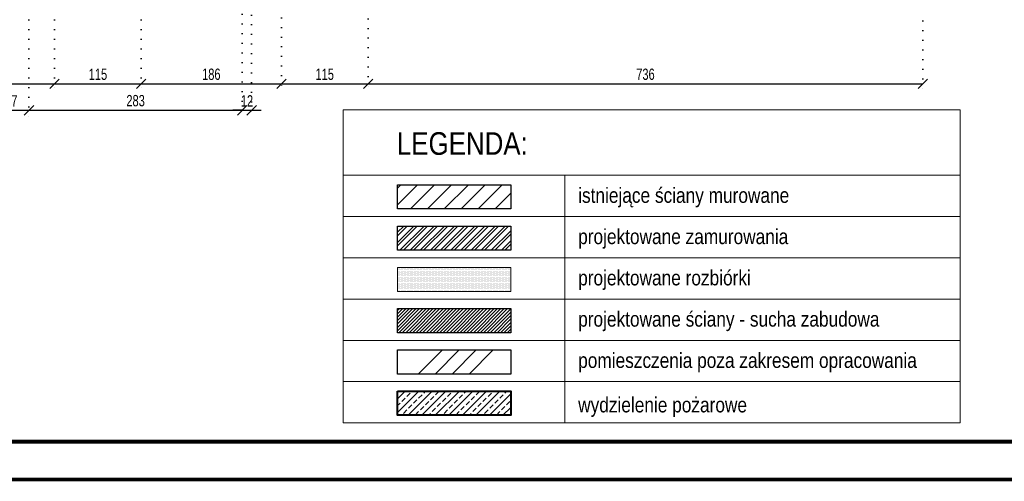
# Model space of a CAD drawing. Header units: millimetres. Extents: x 11149 to 111407, y -107619 to -23630.
# Tile 34 of 245: x 15479 to 16786, y -37105 to -36493. Entities that reach past the tile are written whole.
import ezdxf

# ---------------------------------------------------------------- set-up
doc = ezdxf.new("R2010")
doc.units = ezdxf.units.MM
doc.header["$LTSCALE"] = 2
doc.linetypes.add('DOT', pattern=[6.35, 0, -6.35])
doc.layers.get('0').update_dxf_attribs({"plot": 0})
doc.layers.get('Defpoints').update_dxf_attribs({"color": 1})
for name, color, linetype, lineweight in [('0_OPIS', 7, 'Continuous', 13), ('A_KRESKOWANIE', 9, 'Continuous', 0), ('A_opisy', 111, 'Continuous', 15), ('A_WYBURZENIA', 6, 'Continuous', 0), ('A_ściany mur', 2, 'Continuous', 30), ('e-cad_wymiary', 4, 'Continuous', 9)]:
    doc.layers.add(name, color=color, linetype=linetype, lineweight=lineweight)
doc.layers.add('3DPLAN_A_KRESKOWANIE 1', color=253, linetype='Continuous')
doc.layers.add('3DPLAN_A_OPIS', color=8, linetype='Continuous')
doc.styles.add('e-cad_1', font='arial.ttf', dxfattribs={"width": 0.7})
doc.styles.add('T2_100_cm', font='ARIALN.TTF')
doc.styles.add('T3_100_cm', font='ARIALN.TTF', dxfattribs={"height": 30})
doc.dimstyles.new('e-cad_1_100_[cm]', dxfattribs={"dimscale": 10, "dimtxt": 1.5, "dimasz": 1.25, "dimexe": 1.25, "dimexo": 0.625, "dimgap": 0.5, "dimtad": 1, "dimdec": 0, "dimrnd": 1, "dimzin": 1, "dimtxsty": 'e-cad_1', "dimblk": 'OBLIQUE', "dimcen": 2.5, "dimclrd": 256, "dimclre": 252, "dimclrt": 7, "dimadec": 0, "dimazin": 0, "dimtfac": 1, "dimtix": 1, "dimtmove": 2, "dimatfit": 3, "dimldrblk": 'NONE', "dimfxl": 60, "dimfxlon": 1, "dimarcsym": 0})

# ---------------------------------------------------------------- blocks, each defined once
blk = doc.blocks.new('_OBLIQUE')
at = {"color": 0, "linetype": 'ByBlock', "lineweight": -2}
blk.add_line((-0.5, -0.5), (0.5, 0.5), dxfattribs=at)
blk = doc.blocks.new('*D164')
at = {"layer": 'Defpoints', "color": 0}
for p in [(15344.1, -36407.7), (15525.1, -36422.7), (15525.1, -36577.9)]:
    blk.add_point(p, dxfattribs=at)
at = {"layer": 'e-cad_wymiary', "color": 252, "linetype": 'DOT', "lineweight": -2}
for p, q in [((15344.1, -36414), (15344.1, -36590.4)), ((15525.1, -36429), (15525.1, -36590.4))]:
    blk.add_line(p, q, dxfattribs=at)
at = {"layer": 'e-cad_wymiary', "lineweight": -2}
blk.add_line((15344.1, -36577.9), (15525.1, -36577.9), dxfattribs=at)
at = {"layer": 'e-cad_wymiary', "lineweight": -2, "xscale": 12.5, "yscale": 12.5, "zscale": 12.5, "rotation": 180}
blk.add_blockref('_OBLIQUE', (15344.1, -36577.9), dxfattribs=at)
at = {"layer": 'e-cad_wymiary', "lineweight": -2, "xscale": 12.5, "yscale": 12.5, "zscale": 12.5}
blk.add_blockref('_OBLIQUE', (15525.1, -36577.9), dxfattribs=at)
at = {"layer": 'e-cad_wymiary', "color": 7, "insert": (15434.6, -36565.2), "char_height": 15, "attachment_point": 5, "style": 'e-cad_1'}
blk.add_mtext('181', dxfattribs=at)
blk = doc.blocks.new('_None')
blk = doc.blocks.new('*D165')
at = {"layer": 'Defpoints', "color": 0}
for p in [(15525.1, -36422.7), (15640.1, -36422.7), (15640.1, -36577.9)]:
    blk.add_point(p, dxfattribs=at)
at = {"layer": 'e-cad_wymiary', "color": 252, "linetype": 'DOT', "lineweight": -2}
for p, q in [((15525.1, -36429), (15525.1, -36590.4)), ((15640.1, -36429), (15640.1, -36590.4))]:
    blk.add_line(p, q, dxfattribs=at)
at = {"layer": 'e-cad_wymiary', "lineweight": -2}
blk.add_line((15525.1, -36577.9), (15640.1, -36577.9), dxfattribs=at)
at = {"layer": 'e-cad_wymiary', "lineweight": -2, "xscale": 12.5, "yscale": 12.5, "zscale": 12.5, "rotation": 180}
blk.add_blockref('_OBLIQUE', (15525.1, -36577.9), dxfattribs=at)
at = {"layer": 'e-cad_wymiary', "lineweight": -2, "xscale": 12.5, "yscale": 12.5, "zscale": 12.5}
blk.add_blockref('_OBLIQUE', (15640.1, -36577.9), dxfattribs=at)
at = {"layer": 'e-cad_wymiary', "color": 7, "insert": (15582.6, -36565.2), "char_height": 15, "attachment_point": 5, "style": 'e-cad_1'}
blk.add_mtext('115', dxfattribs=at)
blk = doc.blocks.new('*D166')
at = {"layer": 'Defpoints', "color": 0}
for p in [(15826.1, -36407.1), (15640.1, -36422.7), (15826.1, -36577.9)]:
    blk.add_point(p, dxfattribs=at)
at = {"layer": 'e-cad_wymiary', "color": 252, "linetype": 'DOT', "lineweight": -2}
for p, q in [((15826.1, -36413.3), (15826.1, -36590.4)), ((15640.1, -36429), (15640.1, -36590.4))]:
    blk.add_line(p, q, dxfattribs=at)
at = {"layer": 'e-cad_wymiary', "lineweight": -2}
blk.add_line((15640.1, -36577.9), (15826.1, -36577.9), dxfattribs=at)
at = {"layer": 'e-cad_wymiary', "lineweight": -2, "xscale": 12.5, "yscale": 12.5, "zscale": 12.5, "rotation": 180}
blk.add_blockref('_OBLIQUE', (15640.1, -36577.9), dxfattribs=at)
at = {"layer": 'e-cad_wymiary', "lineweight": -2, "xscale": 12.5, "yscale": 12.5, "zscale": 12.5}
blk.add_blockref('_OBLIQUE', (15826.1, -36577.9), dxfattribs=at)
at = {"layer": 'e-cad_wymiary', "color": 7, "insert": (15733.1, -36565.2), "char_height": 15, "attachment_point": 5, "style": 'e-cad_1'}
blk.add_mtext('186', dxfattribs=at)
blk = doc.blocks.new('*D167')
at = {"layer": 'Defpoints', "color": 0}
for p in [(15826.1, -36407.1), (15941.1, -36408.4), (15941.1, -36577.9)]:
    blk.add_point(p, dxfattribs=at)
at = {"layer": 'e-cad_wymiary', "color": 252, "linetype": 'DOT', "lineweight": -2}
for p, q in [((15826.1, -36413.3), (15826.1, -36590.4)), ((15941.1, -36414.6), (15941.1, -36590.4))]:
    blk.add_line(p, q, dxfattribs=at)
at = {"layer": 'e-cad_wymiary', "lineweight": -2}
blk.add_line((15826.1, -36577.9), (15941.1, -36577.9), dxfattribs=at)
at = {"layer": 'e-cad_wymiary', "lineweight": -2, "xscale": 12.5, "yscale": 12.5, "zscale": 12.5, "rotation": 180}
blk.add_blockref('_OBLIQUE', (15826.1, -36577.9), dxfattribs=at)
at = {"layer": 'e-cad_wymiary', "lineweight": -2, "xscale": 12.5, "yscale": 12.5, "zscale": 12.5}
blk.add_blockref('_OBLIQUE', (15941.1, -36577.9), dxfattribs=at)
at = {"layer": 'e-cad_wymiary', "color": 7, "insert": (15883.6, -36565.2), "char_height": 15, "attachment_point": 5, "style": 'e-cad_1'}
blk.add_mtext('115', dxfattribs=at)
blk = doc.blocks.new('*D168')
at = {"layer": 'Defpoints', "color": 0}
for p in [(15941.1, -36408.4), (16677.5, -36424), (16677.5, -36577.9)]:
    blk.add_point(p, dxfattribs=at)
at = {"layer": 'e-cad_wymiary', "color": 252, "linetype": 'DOT', "lineweight": -2}
for p, q in [((15941.1, -36414.6), (15941.1, -36590.4)), ((16677.5, -36430.3), (16677.5, -36590.4))]:
    blk.add_line(p, q, dxfattribs=at)
at = {"layer": 'e-cad_wymiary', "lineweight": -2}
blk.add_line((15941.1, -36577.9), (16677.5, -36577.9), dxfattribs=at)
at = {"layer": 'e-cad_wymiary', "lineweight": -2, "xscale": 12.5, "yscale": 12.5, "zscale": 12.5, "rotation": 180}
blk.add_blockref('_OBLIQUE', (15941.1, -36577.9), dxfattribs=at)
at = {"layer": 'e-cad_wymiary', "lineweight": -2, "xscale": 12.5, "yscale": 12.5, "zscale": 12.5}
blk.add_blockref('_OBLIQUE', (16677.5, -36577.9), dxfattribs=at)
at = {"layer": 'e-cad_wymiary', "color": 7, "insert": (16309.3, -36565.2), "char_height": 15, "attachment_point": 5, "style": 'e-cad_1'}
blk.add_mtext('736', dxfattribs=at)
blk = doc.blocks.new('*D189')
at = {"layer": 'Defpoints', "color": 0}
for p in [(15444.1, -36218.1), (15491.1, -36218.1), (15491.1, -36612.9)]:
    blk.add_point(p, dxfattribs=at)
at = {"layer": 'e-cad_wymiary', "color": 252, "linetype": 'DOT', "lineweight": -2}
for p, q in [((15444.1, -36224.3), (15444.1, -36625.4)), ((15491.1, -36224.3), (15491.1, -36625.4))]:
    blk.add_line(p, q, dxfattribs=at)
at = {"layer": 'e-cad_wymiary', "lineweight": -2}
blk.add_line((15444.1, -36612.9), (15491.1, -36612.9), dxfattribs=at)
at = {"layer": 'e-cad_wymiary', "lineweight": -2, "xscale": 12.5, "yscale": 12.5, "zscale": 12.5, "rotation": 180}
blk.add_blockref('_OBLIQUE', (15444.1, -36612.9), dxfattribs=at)
at = {"layer": 'e-cad_wymiary', "lineweight": -2, "xscale": 12.5, "yscale": 12.5, "zscale": 12.5}
blk.add_blockref('_OBLIQUE', (15491.1, -36612.9), dxfattribs=at)
at = {"layer": 'e-cad_wymiary', "color": 7, "insert": (15467.6, -36600.4), "char_height": 15, "attachment_point": 5, "style": 'e-cad_1'}
blk.add_mtext('47', dxfattribs=at)
blk = doc.blocks.new('*D190')
at = {"layer": 'Defpoints', "color": 0}
for p in [(15491.1, -36218.1), (15774.1, -36274.6), (15774.1, -36612.9)]:
    blk.add_point(p, dxfattribs=at)
at = {"layer": 'e-cad_wymiary', "color": 252, "linetype": 'DOT', "lineweight": -2}
for p, q in [((15491.1, -36224.3), (15491.1, -36625.4)), ((15774.1, -36280.8), (15774.1, -36625.4))]:
    blk.add_line(p, q, dxfattribs=at)
at = {"layer": 'e-cad_wymiary', "lineweight": -2}
blk.add_line((15491.1, -36612.9), (15774.1, -36612.9), dxfattribs=at)
at = {"layer": 'e-cad_wymiary', "lineweight": -2, "xscale": 12.5, "yscale": 12.5, "zscale": 12.5, "rotation": 180}
blk.add_blockref('_OBLIQUE', (15491.1, -36612.9), dxfattribs=at)
at = {"layer": 'e-cad_wymiary', "lineweight": -2, "xscale": 12.5, "yscale": 12.5, "zscale": 12.5}
blk.add_blockref('_OBLIQUE', (15774.1, -36612.9), dxfattribs=at)
at = {"layer": 'e-cad_wymiary', "color": 7, "insert": (15632.6, -36600.2), "char_height": 15, "attachment_point": 5, "style": 'e-cad_1'}
blk.add_mtext('283', dxfattribs=at)
blk = doc.blocks.new('*D191')
at = {"layer": 'Defpoints', "color": 0}
for p in [(15774.1, -36274.6), (15786.6, -36275.5), (15786.6, -36612.9)]:
    blk.add_point(p, dxfattribs=at)
at = {"layer": 'e-cad_wymiary', "color": 252, "linetype": 'DOT', "lineweight": -2}
for p, q in [((15774.1, -36280.8), (15774.1, -36625.4)), ((15786.6, -36281.7), (15786.6, -36625.4))]:
    blk.add_line(p, q, dxfattribs=at)
at = {"layer": 'e-cad_wymiary', "lineweight": -2}
for p, q in [((15774.1, -36612.9), (15761.6, -36612.9)), ((15774.1, -36612.9), (15786.6, -36612.9)), ((15786.6, -36612.9), (15799.1, -36612.9))]:
    blk.add_line(p, q, dxfattribs=at)
at = {"layer": 'e-cad_wymiary', "lineweight": -2, "xscale": 12.5, "yscale": 12.5, "zscale": 12.5}
blk.add_blockref('_OBLIQUE', (15774.1, -36612.9), dxfattribs=at)
at = {"layer": 'e-cad_wymiary', "lineweight": -2, "xscale": 12.5, "yscale": 12.5, "zscale": 12.5, "rotation": 180}
blk.add_blockref('_OBLIQUE', (15786.6, -36612.9), dxfattribs=at)
at = {"layer": 'e-cad_wymiary', "color": 7, "insert": (15780.4, -36600.4), "char_height": 15, "attachment_point": 5, "style": 'e-cad_1'}
blk.add_mtext('12', dxfattribs=at)

msp = doc.modelspace()

# ---------------------------------------------------------------- hatches: boundary and pattern name
at = {"layer": '3DPLAN_A_KRESKOWANIE 1', "transparency": 33554687}
h = msp.add_hatch(dxfattribs=at)
h.set_pattern_fill('ANSI31', color=256, scale=5, style=0)
h.set_pattern_definition([(45, (12922.365, -38763.63), (-11.22532, 11.22532), [])])
h.paths.add_polyline_path([(15980.28, -36711.81), (16130.6, -36711.81), (16130.6, -36743.78), (15980.28, -36743.78)])
at = {"layer": '3DPLAN_A_OPIS', "lineweight": 0, "transparency": 33554687}
h = msp.add_hatch(dxfattribs=at)
h.set_pattern_fill('ANSI32', color=1)
h.set_pattern_definition([(45, (178.035, -12785.503), (-6.735192, 6.735192), []), (45, (182.525, -12785.503), (-6.735192, 6.735192), [])])
h.paths.add_polyline_path([(15980.28, -36766.55), (16130.6, -36766.55), (16130.6, -36798.52), (15980.28, -36798.52)])
h = msp.add_hatch(dxfattribs=at)
h.set_pattern_fill('ANSI31', color=1)
h.set_pattern_definition([(45, (-6107.717, -11501.2663), (-2.24506403, 2.24506403), [])])
h.paths.add_polyline_path([(15980.28, -36876.04), (16130.6, -36876.04), (16130.6, -36908.01), (15980.28, -36908.01)])
at = {"layer": 'A_KRESKOWANIE', "transparency": 33554687}
h = msp.add_hatch(dxfattribs=at)
h.set_pattern_fill('ANSI34', color=256, scale=5)
h.set_pattern_definition([(45, (178.035, -12785.5), (-67.35192, 67.35192), []), (45, (200.49, -12785.5), (-67.35192, 67.35192), []), (45, (222.94, -12785.5), (-67.35192, 67.35192), []), (45, (245.39, -12785.5), (-67.35192, 67.35192), [])])
h.paths.add_polyline_path([(15980.28, -36930.78), (16130.6, -36930.78), (16130.6, -36962.75), (15980.28, -36962.75)])
at = {"layer": 'A_WYBURZENIA', "transparency": 33554687}
h = msp.add_hatch(dxfattribs=at)
h.set_pattern_fill('DOTS', color=256)
h.set_pattern_definition([(0, (-2766.6759, -16833.1611), (0.79375, 1.5875), [0, -1.5875])])
h.paths.add_polyline_path([(15980.28, -36821.3), (16130.6, -36821.3), (16130.6, -36853.26), (15980.28, -36853.26)])
at = {"layer": 'e-cad_wymiary', "ltscale": 0.02}
h = msp.add_hatch(dxfattribs=at)
h.set_pattern_fill('ANSI33', color=3, scale=2)
h.set_pattern_definition([(45, (12892.107, -37012.666), (-8.980256, 8.980256), []), (45, (12901.087, -37012.666), (-8.980256, 8.980256), [6.35, -3.175])])
h.paths.add_polyline_path([(15980.28, -36985.53), (16130.6, -36985.53), (16130.6, -37017.5), (15980.28, -37017.5)])

# ---------------------------------------------------------------- linework, layer by layer
at = {"layer": '0_OPIS', "const_width": 5}
for points in [[(11151.87, -34132.55), (17451.87, -34132.55), (17451.87, -37102.55), (11151.87, -37102.55)], [(11451.87, -34182.55), (17401.87, -34182.55), (17401.87, -37052.55), (11451.87, -37052.55)]]:
    msp.add_lwpolyline(points, close=True, dxfattribs=at)
at = {"layer": '3DPLAN_A_OPIS', "color": 1, "lineweight": 30}
for points in [[(15980.28, -36766.55), (16130.6, -36766.55), (16130.6, -36798.52), (15980.28, -36798.52)], [(15980.28, -36876.04), (16130.6, -36876.04), (16130.6, -36908.01), (15980.28, -36908.01)]]:
    msp.add_lwpolyline(points, close=True, dxfattribs=at)
at = {"layer": 'A_opisy', "ltscale": 0.1}
for points in [[(15908.03, -36612.38), (16726.87, -36612.38), (16726.87, -36699.09), (15908.03, -36699.09)], [(15908.03, -36699.09), (16726.87, -36699.09), (16726.87, -36753.83), (15908.03, -36753.83)], [(15908.03, -36699.09), (16202.3, -36699.09), (16202.3, -36753.83), (15908.03, -36753.83)], [(15908.03, -36753.83), (16726.87, -36753.83), (16726.87, -36808.58), (15908.03, -36808.58)], [(15908.03, -36753.83), (16202.3, -36753.83), (16202.3, -36808.58), (15908.03, -36808.58)], [(15908.03, -36808.58), (16726.87, -36808.58), (16726.87, -36863.32), (15908.03, -36863.32)], [(15908.03, -36808.58), (16202.3, -36808.58), (16202.3, -36863.32), (15908.03, -36863.32)], [(15908.03, -36863.32), (16726.87, -36863.32), (16726.87, -36918.07), (15908.03, -36918.07)], [(15908.03, -36863.32), (16202.3, -36863.32), (16202.3, -36918.07), (15908.03, -36918.07)], [(15908.03, -36918.07), (16726.87, -36918.07), (16726.87, -36972.81), (15908.03, -36972.81)], [(15908.03, -36918.07), (16202.3, -36918.07), (16202.3, -36972.81), (15908.03, -36972.81)], [(15908.03, -36972.81), (16202.3, -36972.81), (16202.3, -37027.55), (15908.03, -37027.55)], [(15908.03, -36972.81), (16726.87, -36972.81), (16726.87, -37027.55), (15908.03, -37027.55)]]:
    msp.add_lwpolyline(points, close=True, dxfattribs=at)
at = {"layer": 'A_WYBURZENIA', "transparency": 33554687}
msp.add_lwpolyline([(15980.28, -36821.3), (16130.6, -36821.3), (16130.6, -36853.26), (15980.28, -36853.26)], close=True, dxfattribs=at)
at = {"layer": 'A_ściany mur', "ltscale": 0.1}
for points in [[(15980.28, -36711.81), (16130.6, -36711.81), (16130.6, -36743.78), (15980.28, -36743.78)], [(15980.28, -36930.78), (16130.6, -36930.78), (16130.6, -36962.75), (15980.28, -36962.75)]]:
    msp.add_lwpolyline(points, close=True, dxfattribs=at)
at = {"layer": 'A_ściany mur', "color": 161, "lineweight": 40, "ltscale": 0.1}
msp.add_lwpolyline([(15980.28, -36985.53), (16130.6, -36985.53), (16130.6, -37017.5), (15980.28, -37017.5)], close=True, dxfattribs=at)

# ---------------------------------------------------------------- texts
at = {"layer": 'A_opisy', "ltscale": 0.1}
for s, height, style, p in [('LEGENDA:', 30, 'T3_100_cm', (15979.36, -36671.95)), ('istniejące ściany murowane', 20, 'T2_100_cm', (16219.97, -36735.67)), ('projektowane zamurowania', 20, 'T2_100_cm', (16219.97, -36790.42)), ('projektowane rozbiórki', 20, 'T2_100_cm', (16219.97, -36845.16)), ('projektowane ściany - sucha zabudowa', 20, 'T2_100_cm', (16219.97, -36899.91)), ('pomieszczenia poza zakresem opracowania', 20, 'T2_100_cm', (16219.97, -36954.65)), ('wydzielenie pożarowe', 20, 'T2_100_cm', (16219.97, -37013.62))]:
    msp.add_text(s, height=height, dxfattribs=dict(at, style=style)).set_placement(p)

# ---------------------------------------------------------------- dimensions: what is measured, and where the dimension line sits
at = {"layer": 'e-cad_wymiary'}
for base, p1, p2, picture, middle in [((15491.12, -36612.89), (15444.12, -36218.08), (15491.12, -36218.08), '*D189', (15467.62, -36600.39)), ((15774.12, -36612.89), (15491.12, -36218.08), (15774.12, -36274.57), '*D190', (15632.62, -36600.23)), ((15786.62411467, -36612.88925649), (15774.12411467, -36274.57265291), (15786.62411467, -36275.46930877), '*D191', (15780.37411467, -36600.35856072)), ((15525.12, -36577.89), (15344.12, -36407.72), (15525.12, -36422.72), '*D164', (15434.62, -36565.23)), ((15826.12, -36577.89), (15640.12, -36422.72), (15826.12, -36407.07), '*D166', (15733.12, -36565.23)), ((15941.12, -36577.89), (15826.12, -36407.07), (15941.12, -36408.37), '*D167', (15883.62, -36565.23)), ((16677.49, -36577.89), (15941.12, -36408.37), (16677.49, -36424.02), '*D168', (16309.3, -36565.23)), ((15640.12, -36577.89), (15525.12, -36422.72), (15640.12, -36422.72), '*D165', (15582.62, -36565.23))]:
    dim = msp.add_linear_dim(base=base, p1=p1, p2=p2, dimstyle='e-cad_1_100_[cm]', dxfattribs=at)
    dim.commit()
    dim.dimension.update_dxf_attribs({"geometry": picture, "text_midpoint": middle})

doc.saveas('drawing.dxf')
